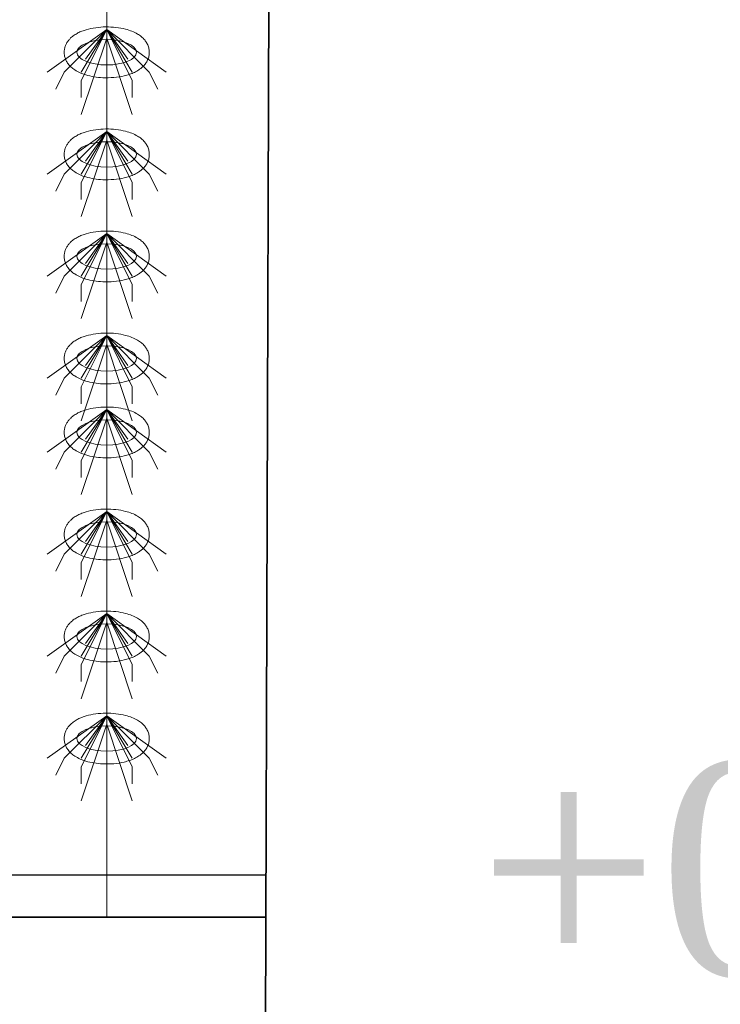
# Model space of a CAD drawing. Header units: metres. Extents: x 703769 to 722343, y 4313031 to 4317457.
# Tile 40 of 256: x 707670.15 to 707675.09, y 4313301.51 to 4313308.46. Entities that reach past the tile are written whole.
import ezdxf

# ---------------------------------------------------------------- set-up
doc = ezdxf.new("R2010")
doc.units = ezdxf.units.M
doc.header["$LTSCALE"] = 0.5
doc.layers.add('粗实线层', color=7, linetype='Continuous', lineweight=35)
doc.layers.add('设备', color=6, linetype='Continuous', lineweight=18)
doc.styles.add('text Times 1-1', font='times.ttf', dxfattribs={"height": 3.3})

# ---------------------------------------------------------------- blocks, each defined once
blk = doc.blocks.new('hh_1')
at = {"layer": '设备'}
for p, q in [((-268840, 164960), (-268910, 164910)), ((-268840, 164960), (-268890, 164910)), ((-268840, 164960), (-268870, 164900)), ((-268840, 164960), (-268870, 164910)), ((-268840, 164960), (-268865, 164925)), ((-268840, 164960), (-268790, 164910)), ((-268840, 164960), (-268815, 164925)), ((-268840, 164960), (-268770, 164910)), ((-268840, 164960), (-268810, 164910)), ((-268840, 164960), (-268810, 164900)), ((-268840, 164950), (-268870, 164860)), ((-268840, 164950), (-268810, 164860)), ((-268890, 164910), (-268900, 164890)), ((-268790, 164910), (-268780, 164890)), ((-268870, 164900), (-268870, 164880)), ((-268810, 164900), (-268810, 164880))]:
    blk.add_line(p, q, dxfattribs=at)
blk = doc.blocks.new('dawda')
at = {"color": 7}
for p, q in [((529532.7, 30960.1), (529541.6, 33623.4)), ((525541.6, 31373.4), (529534.1, 31373.4))]:
    blk.add_line(p, q, dxfattribs=at)
at = {"color": 7, "linetype": 'ByBlock', "lineweight": 30}
for p, q in [((525541.6, 31423.4), (529534.3, 31423.4)), ((525846.6, 31373.4), (529534.1, 31373.4))]:
    blk.add_line(p, q, dxfattribs=at)
at = {"layer": '设备', "color": 7}
blk.add_line((529347, 33373.4), (529347, 31373.4), dxfattribs=at)
for centre in [(529347, 32390.6), (529347, 32270.6), (529347, 32150.6), (529347, 32030.6), (529347, 31943.6), (529347, 31823.6), (529347, 31823.6), (529347, 31703.6), (529347, 31583.6)]:
    blk.add_ellipse(centre, major_axis=(-35, 0), ratio=0.42498, dxfattribs=at)
for points in [[(529297, 32390.6), (529297, 32392), (529297.1, 32393.3), (529297.7, 32396), (529298.1, 32397.3), (529299, 32399.8), (529299.6, 32400.9), (529300.9, 32403), (529301.6, 32404), (529303.1, 32405.8), (529303.8, 32406.7), (529305.9, 32408.7), (529307.3, 32409.8), (529310.2, 32411.7), (529311.7, 32412.6), (529314.7, 32414.2), (529316.3, 32414.9), (529319.5, 32416.1), (529321.2, 32416.7), (529326.5, 32418.2), (529330.2, 32419), (529338, 32420.1), (529342, 32420.4), (529350, 32420.5), (529354, 32420.3), (529361.8, 32419.4), (529365.6, 32418.7), (529371.8, 32417.1), (529374.2, 32416.3), (529378.9, 32414.4), (529381.1, 32413.3), (529384.8, 32411.2), (529386.2, 32410.2), (529389.1, 32407.9), (529390.4, 32406.6), (529392.5, 32404), (529393.4, 32402.8), (529394.9, 32400.2), (529395.5, 32398.7), (529396.5, 32395.7), (529396.8, 32394), (529397.1, 32390.7), (529397.1, 32389), (529396.6, 32385.7), (529396.1, 32384.1), (529395, 32381.2), (529394.3, 32379.8), (529392.7, 32377.3), (529391.8, 32376.2), (529390, 32374.2), (529389, 32373.2), (529387, 32371.5), (529386, 32370.8), (529383.2, 32368.9), (529381.4, 32367.9), (529377.7, 32366.2), (529375.8, 32365.4), (529371.8, 32364.1), (529369.8, 32363.5), (529363.7, 32362), (529359.5, 32361.4), (529351, 32360.7), (529346.7, 32360.6), (529339, 32360.9), (529335.6, 32361.3), (529328.9, 32362.4), (529325.7, 32363.1), (529320.2, 32364.7), (529317.9, 32365.5), (529313.5, 32367.5), (529311.4, 32368.6), (529307.9, 32370.9), (529306.6, 32371.9), (529304, 32374.3), (529302.7, 32375.6), (529300.8, 32378.2), (529300, 32379.4), (529298.7, 32382.1), (529298.1, 32383.5), (529297.3, 32386.6), (529297.1, 32388.2), (529297, 32390.1), (529297, 32390.3), (529297, 32390.6)], [(529297, 32270.6), (529297, 32272), (529297.1, 32273.3), (529297.7, 32276), (529298.1, 32277.3), (529299, 32279.8), (529299.6, 32280.9), (529300.9, 32283), (529301.6, 32284), (529303.1, 32285.8), (529303.8, 32286.7), (529305.9, 32288.7), (529307.3, 32289.8), (529310.2, 32291.7), (529311.7, 32292.6), (529314.7, 32294.2), (529316.3, 32294.9), (529319.5, 32296.1), (529321.2, 32296.7), (529326.5, 32298.2), (529330.2, 32299), (529338, 32300.1), (529342, 32300.4), (529350, 32300.5), (529354, 32300.3), (529361.8, 32299.4), (529365.6, 32298.7), (529371.8, 32297.1), (529374.2, 32296.3), (529378.9, 32294.4), (529381.1, 32293.3), (529384.8, 32291.2), (529386.2, 32290.2), (529389.1, 32287.9), (529390.4, 32286.6), (529392.5, 32284), (529393.4, 32282.8), (529394.9, 32280.2), (529395.5, 32278.7), (529396.5, 32275.7), (529396.8, 32274), (529397.1, 32270.7), (529397.1, 32269), (529396.6, 32265.7), (529396.1, 32264.1), (529395, 32261.2), (529394.3, 32259.8), (529392.7, 32257.3), (529391.8, 32256.2), (529390, 32254.2), (529389, 32253.2), (529387, 32251.5), (529386, 32250.8), (529383.2, 32248.9), (529381.4, 32247.9), (529377.7, 32246.2), (529375.8, 32245.4), (529371.8, 32244.1), (529369.8, 32243.5), (529363.7, 32242), (529359.5, 32241.4), (529351, 32240.7), (529346.7, 32240.6), (529339, 32240.9), (529335.6, 32241.3), (529328.9, 32242.4), (529325.7, 32243.1), (529320.2, 32244.7), (529317.9, 32245.5), (529313.5, 32247.5), (529311.4, 32248.6), (529307.9, 32250.9), (529306.6, 32251.9), (529304, 32254.3), (529302.7, 32255.6), (529300.8, 32258.2), (529300, 32259.4), (529298.7, 32262.1), (529298.1, 32263.5), (529297.3, 32266.6), (529297.1, 32268.2), (529297, 32270.1), (529297, 32270.3), (529297, 32270.6)], [(529297, 32150.6), (529297, 32152), (529297.1, 32153.3), (529297.7, 32156), (529298.1, 32157.3), (529299, 32159.8), (529299.6, 32160.9), (529300.9, 32163), (529301.6, 32164), (529303.1, 32165.8), (529303.8, 32166.7), (529305.9, 32168.7), (529307.3, 32169.8), (529310.2, 32171.7), (529311.7, 32172.6), (529314.7, 32174.2), (529316.3, 32174.9), (529319.5, 32176.1), (529321.2, 32176.7), (529326.5, 32178.2), (529330.2, 32179), (529338, 32180.1), (529342, 32180.4), (529350, 32180.5), (529354, 32180.3), (529361.8, 32179.4), (529365.6, 32178.7), (529371.8, 32177.1), (529374.2, 32176.3), (529378.9, 32174.4), (529381.1, 32173.3), (529384.8, 32171.2), (529386.2, 32170.2), (529389.1, 32167.9), (529390.4, 32166.6), (529392.5, 32164), (529393.4, 32162.8), (529394.9, 32160.2), (529395.5, 32158.7), (529396.5, 32155.7), (529396.8, 32154), (529397.1, 32150.7), (529397.1, 32149), (529396.6, 32145.7), (529396.1, 32144.1), (529395, 32141.2), (529394.3, 32139.8), (529392.7, 32137.3), (529391.8, 32136.2), (529390, 32134.2), (529389, 32133.2), (529387, 32131.5), (529386, 32130.8), (529383.2, 32128.9), (529381.4, 32127.9), (529377.7, 32126.2), (529375.8, 32125.4), (529371.8, 32124.1), (529369.8, 32123.5), (529363.7, 32122), (529359.5, 32121.4), (529351, 32120.7), (529346.7, 32120.6), (529339, 32120.9), (529335.6, 32121.3), (529328.9, 32122.4), (529325.7, 32123.1), (529320.2, 32124.7), (529317.9, 32125.5), (529313.5, 32127.5), (529311.4, 32128.6), (529307.9, 32130.9), (529306.6, 32131.9), (529304, 32134.3), (529302.7, 32135.6), (529300.8, 32138.2), (529300, 32139.4), (529298.7, 32142.1), (529298.1, 32143.5), (529297.3, 32146.6), (529297.1, 32148.2), (529297, 32150.1), (529297, 32150.3), (529297, 32150.6)], [(529297, 32030.6), (529297, 32032), (529297.1, 32033.3), (529297.7, 32036), (529298.1, 32037.3), (529299, 32039.8), (529299.6, 32040.9), (529300.9, 32043), (529301.6, 32044), (529303.1, 32045.8), (529303.8, 32046.7), (529306, 32048.7), (529307.3, 32049.8), (529310.2, 32051.7), (529311.7, 32052.6), (529314.7, 32054.2), (529316.3, 32054.9), (529319.5, 32056.1), (529321.2, 32056.7), (529326.5, 32058.2), (529330.2, 32059), (529338, 32060.1), (529342, 32060.4), (529350, 32060.5), (529354, 32060.3), (529361.8, 32059.4), (529365.6, 32058.7), (529371.8, 32057.1), (529374.2, 32056.3), (529378.9, 32054.4), (529381.1, 32053.3), (529384.8, 32051.2), (529386.3, 32050.2), (529389.1, 32047.9), (529390.4, 32046.6), (529392.5, 32044), (529393.4, 32042.8), (529394.9, 32040.2), (529395.5, 32038.7), (529396.5, 32035.7), (529396.9, 32034), (529397.1, 32030.7), (529397.1, 32029), (529396.6, 32025.7), (529396.1, 32024.1), (529395, 32021.2), (529394.3, 32019.8), (529392.7, 32017.3), (529391.8, 32016.2), (529390, 32014.2), (529389, 32013.2), (529387, 32011.5), (529386, 32010.8), (529383.2, 32008.9), (529381.4, 32007.9), (529377.7, 32006.2), (529375.8, 32005.4), (529371.8, 32004.1), (529369.8, 32003.5), (529363.7, 32002), (529359.5, 32001.4), (529351, 32000.7), (529346.7, 32000.6), (529339, 32000.9), (529335.6, 32001.3), (529328.9, 32002.4), (529325.7, 32003.1), (529320.2, 32004.7), (529317.9, 32005.5), (529313.5, 32007.5), (529311.4, 32008.6), (529307.9, 32010.9), (529306.6, 32011.9), (529304, 32014.3), (529302.7, 32015.6), (529300.8, 32018.2), (529300, 32019.4), (529298.7, 32022.1), (529298.1, 32023.5), (529297.3, 32026.6), (529297.1, 32028.2), (529297, 32030.1), (529297, 32030.3), (529297, 32030.6)], [(529297, 31943.6), (529297, 31945), (529297.1, 31946.4), (529297.7, 31949.1), (529298.1, 31950.4), (529299, 31952.8), (529299.6, 31954), (529300.9, 31956.1), (529301.6, 31957.1), (529303.1, 31958.9), (529303.8, 31959.7), (529306, 31961.7), (529307.3, 31962.8), (529310.2, 31964.8), (529311.7, 31965.7), (529314.7, 31967.2), (529316.3, 31967.9), (529319.5, 31969.2), (529321.2, 31969.7), (529326.5, 31971.3), (529330.2, 31972.1), (529338, 31973.2), (529342, 31973.4), (529350, 31973.5), (529354, 31973.3), (529361.8, 31972.4), (529365.6, 31971.7), (529371.8, 31970.1), (529374.2, 31969.3), (529378.9, 31967.5), (529381.1, 31966.4), (529384.8, 31964.2), (529386.3, 31963.2), (529389.1, 31960.9), (529390.4, 31959.6), (529392.5, 31957), (529393.4, 31955.8), (529394.9, 31953.2), (529395.5, 31951.8), (529396.5, 31948.7), (529396.9, 31947.1), (529397.1, 31943.8), (529397.1, 31942.1), (529396.6, 31938.8), (529396.1, 31937.2), (529395, 31934.2), (529394.3, 31932.9), (529392.7, 31930.4), (529391.8, 31929.3), (529390, 31927.2), (529389, 31926.3), (529387, 31924.6), (529386, 31923.8), (529383.2, 31922), (529381.4, 31921), (529377.7, 31919.2), (529375.8, 31918.5), (529371.8, 31917.1), (529369.8, 31916.5), (529363.7, 31915.1), (529359.5, 31914.4), (529351, 31913.7), (529346.7, 31913.6), (529339, 31914), (529335.6, 31914.3), (529328.9, 31915.4), (529325.7, 31916.1), (529320.2, 31917.8), (529317.9, 31918.6), (529313.5, 31920.5), (529311.4, 31921.7), (529307.9, 31923.9), (529306.6, 31925), (529304, 31927.3), (529302.7, 31928.6), (529300.8, 31931.3), (529300, 31932.5), (529298.7, 31935.1), (529298.1, 31936.6), (529297.3, 31939.6), (529297.1, 31941.2), (529297, 31943.1), (529297, 31943.4), (529297, 31943.6)], [(529297, 31823.6), (529297, 31825), (529297.1, 31826.4), (529297.7, 31829.1), (529298.1, 31830.4), (529299, 31832.8), (529299.6, 31834), (529300.9, 31836.1), (529301.6, 31837.1), (529303.1, 31838.9), (529303.8, 31839.7), (529306, 31841.7), (529307.3, 31842.8), (529310.2, 31844.8), (529311.7, 31845.7), (529314.7, 31847.2), (529316.3, 31847.9), (529319.5, 31849.2), (529321.2, 31849.7), (529326.5, 31851.3), (529330.2, 31852.1), (529338, 31853.2), (529342, 31853.4), (529350, 31853.5), (529354, 31853.3), (529361.8, 31852.4), (529365.6, 31851.7), (529371.8, 31850.1), (529374.2, 31849.3), (529378.9, 31847.5), (529381.1, 31846.4), (529384.8, 31844.2), (529386.3, 31843.2), (529389.1, 31840.9), (529390.4, 31839.6), (529392.5, 31837), (529393.4, 31835.8), (529394.9, 31833.2), (529395.5, 31831.8), (529396.5, 31828.7), (529396.9, 31827.1), (529397.1, 31823.8), (529397.1, 31822.1), (529396.6, 31818.8), (529396.1, 31817.2), (529395, 31814.2), (529394.3, 31812.9), (529392.7, 31810.4), (529391.8, 31809.3), (529390, 31807.2), (529389, 31806.3), (529387, 31804.6), (529386, 31803.8), (529383.2, 31802), (529381.4, 31801), (529377.7, 31799.2), (529375.8, 31798.5), (529371.8, 31797.1), (529369.8, 31796.5), (529363.7, 31795.1), (529359.5, 31794.4), (529351, 31793.7), (529346.7, 31793.6), (529339, 31794), (529335.6, 31794.3), (529328.9, 31795.4), (529325.7, 31796.1), (529320.2, 31797.8), (529317.9, 31798.6), (529313.5, 31800.5), (529311.4, 31801.7), (529307.9, 31803.9), (529306.6, 31805), (529304, 31807.3), (529302.7, 31808.6), (529300.8, 31811.3), (529300, 31812.5), (529298.7, 31815.1), (529298.1, 31816.6), (529297.3, 31819.6), (529297.1, 31821.2), (529297, 31823.1), (529297, 31823.4), (529297, 31823.6)], [(529297, 31823.6), (529297, 31825), (529297.1, 31826.4), (529297.7, 31829.1), (529298.1, 31830.4), (529299, 31832.8), (529299.6, 31834), (529300.9, 31836.1), (529301.6, 31837.1), (529303.1, 31838.9), (529303.8, 31839.7), (529306, 31841.7), (529307.3, 31842.8), (529310.2, 31844.8), (529311.7, 31845.7), (529314.7, 31847.2), (529316.3, 31847.9), (529319.5, 31849.2), (529321.2, 31849.7), (529326.5, 31851.3), (529330.2, 31852.1), (529338, 31853.2), (529342, 31853.4), (529350, 31853.5), (529354, 31853.3), (529361.8, 31852.4), (529365.6, 31851.7), (529371.8, 31850.1), (529374.2, 31849.3), (529378.9, 31847.5), (529381.1, 31846.4), (529384.8, 31844.2), (529386.3, 31843.2), (529389.1, 31840.9), (529390.4, 31839.6), (529392.5, 31837), (529393.4, 31835.8), (529394.9, 31833.2), (529395.5, 31831.8), (529396.5, 31828.7), (529396.9, 31827.1), (529397.1, 31823.8), (529397.1, 31822.1), (529396.6, 31818.8), (529396.1, 31817.2), (529395, 31814.2), (529394.3, 31812.9), (529392.7, 31810.4), (529391.8, 31809.3), (529390, 31807.2), (529389, 31806.3), (529387, 31804.6), (529386, 31803.8), (529383.2, 31802), (529381.4, 31801), (529377.7, 31799.2), (529375.8, 31798.5), (529371.8, 31797.1), (529369.8, 31796.5), (529363.7, 31795.1), (529359.5, 31794.4), (529351, 31793.7), (529346.7, 31793.6), (529339, 31794), (529335.6, 31794.3), (529328.9, 31795.4), (529325.7, 31796.1), (529320.2, 31797.8), (529317.9, 31798.6), (529313.5, 31800.5), (529311.4, 31801.7), (529307.9, 31803.9), (529306.6, 31805), (529304, 31807.3), (529302.7, 31808.6), (529300.8, 31811.3), (529300, 31812.5), (529298.7, 31815.1), (529298.1, 31816.6), (529297.3, 31819.6), (529297.1, 31821.2), (529297, 31823.1), (529297, 31823.4), (529297, 31823.6)], [(529297, 31703.6), (529297, 31705), (529297.1, 31706.4), (529297.7, 31709.1), (529298.1, 31710.4), (529299, 31712.8), (529299.6, 31714), (529300.9, 31716.1), (529301.6, 31717.1), (529303.1, 31718.9), (529303.8, 31719.7), (529306, 31721.7), (529307.3, 31722.8), (529310.2, 31724.8), (529311.7, 31725.7), (529314.7, 31727.2), (529316.3, 31727.9), (529319.5, 31729.2), (529321.2, 31729.7), (529326.5, 31731.3), (529330.2, 31732.1), (529338, 31733.2), (529342, 31733.4), (529350, 31733.5), (529354, 31733.3), (529361.8, 31732.4), (529365.6, 31731.7), (529371.8, 31730.1), (529374.2, 31729.3), (529378.9, 31727.5), (529381.1, 31726.4), (529384.8, 31724.2), (529386.3, 31723.2), (529389.1, 31720.9), (529390.4, 31719.6), (529392.5, 31717), (529393.4, 31715.8), (529394.9, 31713.2), (529395.5, 31711.8), (529396.5, 31708.7), (529396.9, 31707.1), (529397.1, 31703.8), (529397.1, 31702.1), (529396.6, 31698.8), (529396.1, 31697.2), (529395, 31694.2), (529394.3, 31692.9), (529392.7, 31690.4), (529391.8, 31689.3), (529390, 31687.2), (529389, 31686.3), (529387, 31684.6), (529386, 31683.8), (529383.2, 31682), (529381.4, 31681), (529377.7, 31679.2), (529375.8, 31678.5), (529371.8, 31677.1), (529369.8, 31676.5), (529363.7, 31675.1), (529359.5, 31674.4), (529351, 31673.7), (529346.7, 31673.6), (529339, 31674), (529335.6, 31674.3), (529328.9, 31675.4), (529325.7, 31676.1), (529320.2, 31677.8), (529317.9, 31678.6), (529313.5, 31680.5), (529311.4, 31681.7), (529307.9, 31683.9), (529306.6, 31685), (529304, 31687.3), (529302.7, 31688.6), (529300.8, 31691.3), (529300, 31692.5), (529298.7, 31695.1), (529298.1, 31696.6), (529297.3, 31699.6), (529297.1, 31701.2), (529297, 31703.1), (529297, 31703.4), (529297, 31703.6)], [(529297, 31583.6), (529297, 31585), (529297.1, 31586.4), (529297.7, 31589.1), (529298.1, 31590.4), (529299, 31592.8), (529299.6, 31594), (529300.9, 31596.1), (529301.6, 31597.1), (529303.1, 31598.9), (529303.8, 31599.7), (529306, 31601.7), (529307.3, 31602.8), (529310.2, 31604.8), (529311.7, 31605.7), (529314.7, 31607.2), (529316.3, 31607.9), (529319.5, 31609.2), (529321.2, 31609.7), (529326.5, 31611.3), (529330.2, 31612.1), (529338, 31613.2), (529342, 31613.4), (529350, 31613.5), (529354, 31613.3), (529361.8, 31612.4), (529365.6, 31611.7), (529371.8, 31610.1), (529374.2, 31609.3), (529378.9, 31607.5), (529381.1, 31606.4), (529384.8, 31604.2), (529386.3, 31603.2), (529389.1, 31600.9), (529390.4, 31599.6), (529392.5, 31597), (529393.4, 31595.8), (529394.9, 31593.2), (529395.5, 31591.8), (529396.5, 31588.7), (529396.9, 31587.1), (529397.1, 31583.8), (529397.1, 31582.1), (529396.6, 31578.8), (529396.1, 31577.2), (529395, 31574.2), (529394.3, 31572.9), (529392.7, 31570.4), (529391.8, 31569.3), (529390, 31567.2), (529389, 31566.3), (529387, 31564.6), (529386, 31563.8), (529383.2, 31562), (529381.4, 31561), (529377.7, 31559.2), (529375.8, 31558.5), (529371.8, 31557.1), (529369.8, 31556.5), (529363.7, 31555.1), (529359.5, 31554.4), (529351, 31553.7), (529346.7, 31553.6), (529339, 31554), (529335.6, 31554.3), (529328.9, 31555.4), (529325.7, 31556.1), (529320.2, 31557.8), (529317.9, 31558.6), (529313.5, 31560.5), (529311.4, 31561.7), (529307.9, 31563.9), (529306.6, 31565), (529304, 31567.3), (529302.7, 31568.6), (529300.8, 31571.3), (529300, 31572.5), (529298.7, 31575.1), (529298.1, 31576.6), (529297.3, 31579.6), (529297.1, 31581.2), (529297, 31583.1), (529297, 31583.4), (529297, 31583.6)]]:
    blk.add_open_spline(points, degree=3, knots=[0, 0, 0, 0, 3.423083, 3.423083, 6.846165, 6.846165, 10.269248, 10.269248, 13.69233, 13.69233, 17.115413, 17.115413, 22.728666, 22.728666, 28.341919, 28.341919, 33.955172, 33.955172, 39.568425, 39.568425, 51.436002, 51.436002, 63.303578, 63.303578, 75.171154, 75.171154, 87.03873, 87.03873, 95.224368, 95.224368, 103.410005, 103.410005, 109.145122, 109.145122, 114.880238, 114.880238, 119.003115, 119.003115, 123.125991, 123.125991, 127.248868, 127.248868, 131.371745, 131.371745, 135.494621, 135.494621, 139.617498, 139.617498, 143.740375, 143.740375, 147.863251, 147.863251, 151.986128, 151.986128, 158.708917, 158.708917, 165.431705, 165.431705, 172.154493, 172.154493, 184.909814, 184.909814, 197.665135, 197.665135, 207.937, 207.937, 218.208864, 218.208864, 226.104489, 226.104489, 234.000115, 234.000115, 239.456, 239.456, 244.911884, 244.911884, 248.896322, 248.896322, 252.88076, 252.88076, 256.865198, 256.865198, 257.481358, 257.481358, 257.481358, 257.481358], dxfattribs=at)
at = {"layer": '设备', "color": 7, "xscale": -1}
for p in [(260507, -132542.6), (260507, -132662.6), (260507, -132782.6), (260507, -132902.6), (260507, -132989.5), (260507, -133109.5), (260507, -133109.5), (260507, -133229.5), (260507, -133349.5)]:
    blk.add_blockref('hh_1', p, dxfattribs=at)

msp = doc.modelspace()

# ---------------------------------------------------------------- block references
at = {"layer": '粗实线层', "xscale": 0.006, "yscale": 0.006, "zscale": 0.006}
msp.add_blockref('dawda', (704494.6802, 4313113.8882), dxfattribs=at)

# ---------------------------------------------------------------- texts
at = {"insert": (707676.0029, 4313302.453), "char_height": 1.5, "attachment_point": 5, "style": 'text Times 1-1'}
msp.add_mtext('+0.30', dxfattribs=at)

doc.saveas('drawing.dxf')
